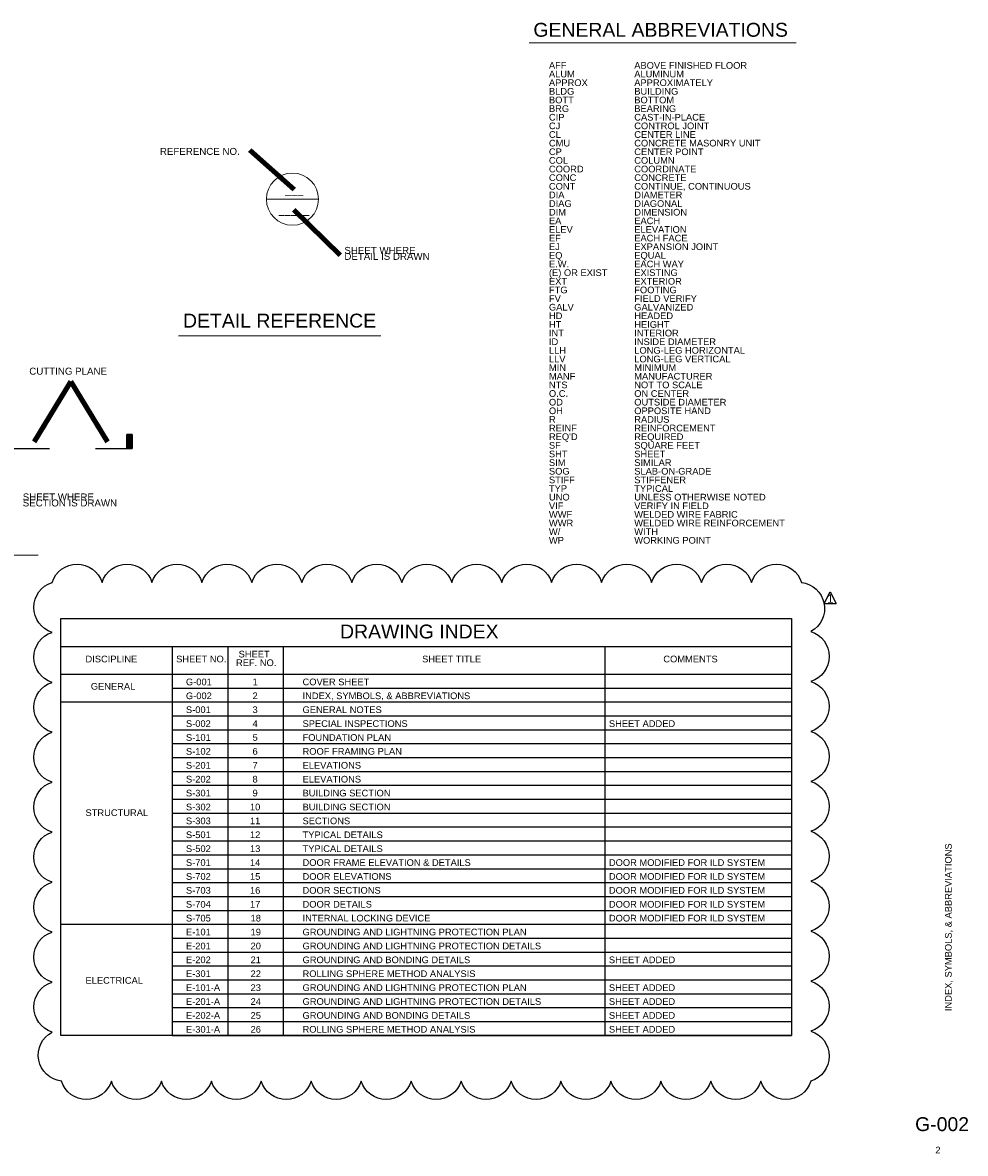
# Paper-space layout 'Layout1' of a CAD drawing. Header units: inches. Extents: x 7.2 to 32.8, y 0.6 to 21.
# Tile 2 of 2: x 15.8 to 32.8, y 0.6 to 21. Entities that reach past the tile are written whole.
import ezdxf
from ezdxf.enums import TextEntityAlignment as Align

# ---------------------------------------------------------------- set-up
doc = ezdxf.new("R2010")
doc.units = ezdxf.units.IN
doc.header["$MEASUREMENT"] = 0
doc.linetypes.add('DGN Style 2', pattern=[0.463267, 0.27796, -0.185307])
for name, color, linetype, lineweight in [('G-ANNO-PATT', 9, 'Continuous', 18), ('G-ANNO-PLOT', 7, 'DGN Style 2', 18), ('G-ANNO-TEXT', 7, 'Continuous', 18), ('G-ANNO-TTLB', 4, 'Continuous', 50)]:
    doc.layers.add(name, color=color, linetype=linetype, lineweight=lineweight)
doc.styles.add('Dimension_0', font='ENGINEERING.shx')
doc.styles.add('General text and schedules', font='arial.ttf', dxfattribs={"height": 0.125})
doc.styles.add('Large General text and schedules', font='arial.ttf', dxfattribs={"height": 0.25})
doc.styles.add('Medium General text and schedules', font='arial.ttf', dxfattribs={"height": 0.1875})
doc.styles.add('Style-Arial', font='arial.ttf')
doc.styles.add('Title Block - General', font='arial.ttf', dxfattribs={"height": 0.12})
doc.styles.add('Title Block - Project Info', font='arial.ttf', dxfattribs={"height": 0.12})
doc.dimstyles.new('USACE ARROW DIM SET', dxfattribs={"dimtxt": 0.12, "dimasz": 0.2256, "dimexe": 0.06, "dimexo": 0.06, "dimgap": 0.06, "dimtad": 1, "dimdec": 3, "dimzin": 15, "dimdsep": 46, "dimlunit": 4, "dimtxsty": 'Title Block - General', "dimcen": 0, "dimclrd": 1, "dimclre": 1, "dimazin": 2, "dimtfac": 1, "dimtdec": 0, "dimtmove": 1, "dimatfit": 1, "dimfxl": 1, "dimtzin": 15, "dimlwd": 18, "dimlwe": 18, "dimarcsym": 0})

# ---------------------------------------------------------------- blocks, each defined once
blk = doc.blocks.new('DTLIND')
at = {"layer": 'G-ANNO-PLOT', "linetype": 'Continuous'}
blk.add_line((-0.098425, 0), (0.098425, 0), dxfattribs=at)
blk.add_circle((0, 0), 0.09844, dxfattribs=at)
at = {"layer": 'G-ANNO-PLOT', "linetype": 'Continuous', "style": 'Style-Arial'}
for p in [(0.006575, 0.036024), (0.00563, -0.039646)]:
    blk.add_attdef('DTLIND_0', text='', height=0.029528, dxfattribs=at).set_placement(p, align=Align.MIDDLE_CENTER)

psp = doc.layouts.get("Layout1")

# ---------------------------------------------------------------- hatches: boundary and pattern name
at = {"layer": 'G-ANNO-TEXT', "linetype": 'Continuous', "lineweight": 25}
psp.add_hatch(color=7, dxfattribs=at).paths.add_polyline_path([(17.758, 13.33), (17.758, 13.58), (17.664, 13.58), (17.664, 13.33)])

# ---------------------------------------------------------------- linework, layer by layer
at = {"layer": 'G-ANNO-PATT'}
for p, q in [((24.905, 20.628), (29.705, 20.628)), ((18.592, 15.353), (22.235, 15.353)), ((13.619, 11.41), (16.069, 11.41))]:
    psp.add_line(p, q, dxfattribs=at)
at = {"layer": 'G-ANNO-TEXT', "color": 7, "linetype": 'Continuous', "lineweight": 25}
for p, q in [((14.114, 13.33), (16.276, 13.33)), ((30.21, 10.54), (30.429, 10.54)), ((16.48, 9.769), (29.625, 9.769)), ((18.48, 9.769), (18.48, 2.769)), ((19.48, 9.769), (19.48, 2.769)), ((20.48, 9.769), (20.48, 2.769)), ((26.263, 9.769), (26.263, 2.769)), ((16.48, 9.269), (29.625, 9.269)), ((18.48, 9.019), (29.625, 9.019)), ((16.48, 8.769), (29.625, 8.769)), ((18.48, 8.519), (29.625, 8.519)), ((18.48, 8.269), (29.625, 8.269)), ((18.48, 8.019), (29.625, 8.019)), ((18.48, 7.769), (29.625, 7.769)), ((18.48, 7.519), (29.625, 7.519)), ((18.48, 7.269), (29.625, 7.269)), ((18.48, 7.019), (29.625, 7.019)), ((18.48, 6.769), (29.625, 6.769)), ((18.48, 6.519), (29.625, 6.519)), ((18.48, 6.269), (29.625, 6.269)), ((18.48, 6.019), (29.625, 6.019)), ((18.48, 5.769), (29.625, 5.769)), ((18.48, 5.519), (29.625, 5.519)), ((18.48, 5.269), (29.625, 5.269)), ((18.48, 5.019), (29.625, 5.019)), ((16.48, 4.769), (29.625, 4.769)), ((18.48, 4.769), (29.625, 4.769)), ((18.48, 4.519), (29.625, 4.519)), ((18.48, 4.269), (29.625, 4.269)), ((18.48, 4.019), (29.625, 4.019)), ((18.48, 3.769), (29.625, 3.769)), ((18.48, 3.519), (29.625, 3.519)), ((18.48, 3.269), (29.625, 3.269)), ((18.48, 3.019), (29.625, 3.019)), ((18.48, 2.769), (29.625, 2.769))]:
    psp.add_line(p, q, dxfattribs=at)
at = {"layer": 'G-ANNO-TEXT', "color": 7, "linetype": 'Continuous', "lineweight": 25, "flags": 128}
for points in [[(17.099, 13.33), (17.758, 13.33), (17.758, 13.58), (17.664, 13.58), (17.664, 13.33)], [(30.21, 10.54), (30.319, 10.748), (30.319, 10.748), (30.429, 10.54)]]:
    psp.add_lwpolyline(points, dxfattribs=at)
for points in [[(17.664, 13.58), (17.758, 13.58), (17.758, 13.33), (17.664, 13.33)], [(17.758, 13.33), (17.758, 13.58), (17.664, 13.58), (17.664, 13.33)], [(16.48, 10.269), (29.625, 10.269), (29.625, 2.769), (16.48, 2.769)]]:
    psp.add_lwpolyline(points, close=True, dxfattribs=at)
psp.add_lwpolyline([(16.32, 10.919, -0.73323), (17.218, 10.919, -0.73323), (18.117, 10.919, -0.73323), (19.016, 10.919, -0.73323), (19.915, 10.919, -0.73323), (20.814, 10.919, -0.73323), (21.713, 10.919, -0.73323), (22.612, 10.919, -0.73323), (23.51, 10.919, -0.73323), (24.409, 10.919, -0.73323), (25.308, 10.919, -0.73323), (26.207, 10.919, -0.73323), (27.106, 10.919, -0.73323), (28.005, 10.919, -0.73323), (28.903, 10.919, -0.73323), (29.802, 10.919, -0.73323), (29.971, 10.037, -0.73323), (29.971, 9.138, -0.73323), (29.971, 8.239, -0.73323), (29.971, 7.34, -0.73323), (29.971, 6.441, -0.73323), (29.971, 5.543, -0.73323), (29.971, 4.644, -0.73323), (29.971, 3.745, -0.73323), (29.971, 2.846, -0.73323), (29.971, 1.947, -0.73323), (29.072, 1.947, -0.73323), (28.173, 1.947, -0.73323), (27.274, 1.947, -0.73323), (26.375, 1.947, -0.73323), (25.476, 1.947, -0.73323), (24.578, 1.947, -0.73323), (23.679, 1.947, -0.73323), (22.78, 1.947, -0.73323), (21.881, 1.947, -0.73323), (20.982, 1.947, -0.73323), (20.083, 1.947, -0.73323), (19.185, 1.947, -0.73323), (18.286, 1.947, -0.73323), (17.387, 1.947, -0.73323), (16.488, 1.947, -0.73323), (16.32, 2.83, -0.73323), (16.32, 3.728, -0.73323), (16.32, 4.627, -0.73323), (16.32, 5.526, -0.73323), (16.32, 6.425, -0.73323), (16.32, 7.324, -0.73323), (16.32, 8.223, -0.73323), (16.32, 9.121, -0.73323), (16.32, 10.02, -0.73323), (16.32, 10.919)], format="xyb", dxfattribs=at)

# ---------------------------------------------------------------- block references
at = {"layer": 'G-ANNO-PLOT', "linetype": 'Continuous'}
ref = psp.add_blockref('DTLIND', (20.644, 17.814), dxfattribs=dict(at, xscale=4.7625, yscale=4.7625, zscale=4.7625))
ref.add_attrib('DTLIND_0', '_____', dxfattribs={"linetype": 'Continuous', "height": 0.1406, "style": 'Style-Arial'}).set_placement((20.671, 17.625), align=Align.MIDDLE_CENTER)
ref.add_attrib('DTLIND_0', '___', dxfattribs={"linetype": 'Continuous', "height": 0.1406, "style": 'Style-Arial'}).set_placement((20.675, 17.986), align=Align.MIDDLE_CENTER)

# ---------------------------------------------------------------- texts
at = {"layer": 'G-ANNO-TEXT'}
for s, height, style, p in [('GENERAL ABBREVIATIONS', 0.25, 'Large General text and schedules', (24.979, 20.986)), ('REFERENCE NO.', 0.125, 'General text and schedules', (18.26, 18.736)), ('DETAIL REFERENCE', 0.25, 'Medium General text and schedules', (18.676, 15.754)), ('CUTTING PLANE', 0.125, 'General text and schedules', (15.91, 14.782))]:
    psp.add_text(s, height=height, dxfattribs=dict(at, style=style)).set_placement(p, align=Align.TOP_LEFT)
at = {"layer": 'G-ANNO-TEXT', "char_height": 0.1875, "attachment_point": 1, "line_spacing_factor": 0.517683, "style": 'General text and schedules'}
for s, insert in [('\\H0.666667x;\\C256;SHEET WHERE\\PDETAIL IS DRAWN', (21.579, 16.955)), ('\\H0.666667x;\\C256;SHEET WHERE\\PSECTION IS DRAWN', (15.792, 12.519))]:
    psp.add_mtext(s, dxfattribs=dict(at, insert=insert))
at = {"layer": 'G-ANNO-TTLB', "color": 3, "linetype": 'Continuous', "lineweight": 35, "style": 'Title Block - General'}
for s, height, p in [('1', 0.15, (30.261, 10.702)), ('DRAWING INDEX', 0.25, (21.501, 10.161)), ('DISCIPLINE', 0.12, (16.921, 9.601)), ('SHEET NO.', 0.12, (18.552, 9.601)), ('SHEET TITLE', 0.12, (22.977, 9.601)), ('COMMENTS', 0.12, (27.317, 9.601)), ('G-001', 0.12, (18.728, 9.189)), ('1', 0.12, (19.926, 9.189)), ('COVER SHEET', 0.12, (20.826, 9.189)), ('GENERAL', 0.12, (17.016, 9.11)), ('G-002', 0.12, (18.728, 8.939)), ('2', 0.12, (19.926, 8.939)), ('INDEX, SYMBOLS, & ABBREVIATIONS', 0.12, (20.826, 8.939)), ('S-001', 0.12, (18.728, 8.689)), ('3', 0.12, (19.926, 8.689)), ('GENERAL NOTES', 0.12, (20.826, 8.689)), ('S-002', 0.12, (18.728, 8.439)), ('4', 0.12, (19.926, 8.439)), ('SPECIAL INSPECTIONS', 0.12, (20.826, 8.439)), ('SHEET ADDED', 0.12, (26.338, 8.439)), ('S-101', 0.12, (18.728, 8.189)), ('5', 0.12, (19.926, 8.189)), ('FOUNDATION PLAN', 0.12, (20.826, 8.189)), ('S-102', 0.12, (18.728, 7.939)), ('6', 0.12, (19.926, 7.939)), ('ROOF FRAMING PLAN', 0.12, (20.826, 7.939)), ('S-201', 0.12, (18.728, 7.689)), ('7', 0.12, (19.926, 7.689)), ('ELEVATIONS', 0.12, (20.826, 7.689)), ('S-202', 0.12, (18.728, 7.439)), ('8', 0.12, (19.926, 7.439)), ('ELEVATIONS', 0.12, (20.826, 7.439)), ('S-301', 0.12, (18.728, 7.189)), ('9', 0.12, (19.926, 7.189)), ('BUILDING SECTION', 0.12, (20.826, 7.189)), ('S-302', 0.12, (18.728, 6.939)), ('10', 0.12, (19.88, 6.939)), ('BUILDING SECTION', 0.12, (20.826, 6.939)), ('STRUCTURAL', 0.12, (16.921, 6.836)), ('S-303', 0.12, (18.728, 6.689)), ('11', 0.12, (19.88, 6.689)), ('SECTIONS', 0.12, (20.826, 6.689)), ('S-501', 0.12, (18.728, 6.439)), ('12', 0.12, (19.88, 6.439)), ('TYPICAL DETAILS', 0.12, (20.826, 6.439)), ('S-502', 0.12, (18.728, 6.189)), ('13', 0.12, (19.88, 6.189)), ('TYPICAL DETAILS', 0.12, (20.826, 6.189)), ('S-701', 0.12, (18.728, 5.939)), ('14', 0.12, (19.88, 5.939)), ('DOOR FRAME ELEVATION & DETAILS', 0.12, (20.826, 5.939)), ('DOOR MODIFIED FOR ILD SYSTEM', 0.12, (26.338, 5.939)), ('S-702', 0.12, (18.728, 5.689)), ('15', 0.12, (19.88, 5.689)), ('DOOR ELEVATIONS', 0.12, (20.826, 5.689)), ('DOOR MODIFIED FOR ILD SYSTEM', 0.12, (26.338, 5.689)), ('S-703', 0.12, (18.728, 5.439)), ('16', 0.12, (19.88, 5.439)), ('DOOR SECTIONS', 0.12, (20.826, 5.439)), ('DOOR MODIFIED FOR ILD SYSTEM', 0.12, (26.338, 5.439)), ('S-704', 0.12, (18.728, 5.189)), ('17', 0.12, (19.88, 5.189)), ('DOOR DETAILS', 0.12, (20.826, 5.189)), ('DOOR MODIFIED FOR ILD SYSTEM', 0.12, (26.338, 5.189)), ('S-705', 0.12, (18.728, 4.939)), ('18', 0.12, (19.891, 4.939)), ('INTERNAL LOCKING DEVICE', 0.12, (20.826, 4.939)), ('DOOR MODIFIED FOR ILD SYSTEM', 0.12, (26.338, 4.939)), ('E-101', 0.12, (18.728, 4.689)), ('19', 0.12, (19.891, 4.689)), ('GROUNDING AND LIGHTNING PROTECTION PLAN', 0.12, (20.826, 4.689)), ('E-201', 0.12, (18.728, 4.439)), ('20', 0.12, (19.891, 4.439)), ('GROUNDING AND LIGHTNING PROTECTION DETAILS', 0.12, (20.826, 4.439)), ('E-202', 0.12, (18.728, 4.189)), ('21', 0.12, (19.891, 4.189)), ('GROUNDING AND BONDING DETAILS', 0.12, (20.826, 4.189)), ('SHEET ADDED', 0.12, (26.338, 4.189)), ('E-301', 0.12, (18.728, 3.939)), ('22', 0.12, (19.891, 3.939)), ('ROLLING SPHERE METHOD ANALYSIS', 0.12, (20.826, 3.939)), ('ELECTRICAL', 0.12, (16.921, 3.819)), ('E-101-A', 0.12, (18.728, 3.689)), ('23', 0.12, (19.891, 3.689)), ('GROUNDING AND LIGHTNING PROTECTION PLAN', 0.12, (20.826, 3.689)), ('SHEET ADDED', 0.12, (26.338, 3.689)), ('E-201-A', 0.12, (18.728, 3.439)), ('24', 0.12, (19.891, 3.439)), ('GROUNDING AND LIGHTNING PROTECTION DETAILS', 0.12, (20.826, 3.439)), ('SHEET ADDED', 0.12, (26.338, 3.439)), ('E-202-A', 0.12, (18.728, 3.189)), ('25', 0.12, (19.891, 3.189)), ('GROUNDING AND BONDING DETAILS', 0.12, (20.826, 3.189)), ('SHEET ADDED', 0.12, (26.338, 3.189)), ('E-301-A', 0.12, (18.728, 2.939)), ('26', 0.12, (19.891, 2.939)), ('ROLLING SPHERE METHOD ANALYSIS', 0.12, (20.826, 2.939)), ('SHEET ADDED', 0.12, (26.338, 2.939)), ('G-002', 0.25, (31.847, 1.298)), ('2', 0.12, (32.211, 0.767))]:
    psp.add_text(s, height=height, dxfattribs=at).set_placement(p, align=Align.TOP_LEFT)
at = {"layer": 'G-ANNO-TTLB', "color": 3, "linetype": 'Continuous', "lineweight": 35, "char_height": 0.12, "attachment_point": 1, "line_spacing_factor": 0.776524, "style": 'Title Block - General'}
for s, insert in [("\\C3;AFF\\PALUM\\PAPPROX\\PBLDG\\PBOTT\\PBRG\\PCIP\\PCJ\\PCL\\PCMU\\PCP\\PCOL\\PCOORD\\PCONC\\PCONT\\PDIA\\PDIAG\\PDIM\\PEA\\PELEV\\PEF\\PEJ\\PEQ\\PE.W.\\P(E) OR EXIST\\PEXT\\PFTG\\PFV\\PGALV\\PHD\\PHT\\PINT\\PID\\PLLH\\PLLV\\PMIN\\PMANF\\PNTS\\PO.C.\\POD\\POH\\PR\\PREINF\\PREQ'D\\PSF\\PSHT\\PSIM\\PSOG\\PSTIFF\\PTYP\\PUNO\\PVIF\\PWWF\\PWWR\\PW/\\PWP\\P\\P", (25.259, 20.28)), ('\\C3;ABOVE FINISHED FLOOR\\PALUMINUM\\PAPPROXIMATELY\\PBUILDING\\PBOTTOM\\PBEARING\\PCAST-IN-PLACE\\PCONTROL JOINT\\PCENTER LINE\\PCONCRETE MASONRY UNIT\\PCENTER POINT\\PCOLUMN\\PCOORDINATE\\PCONCRETE\\PCONTINUE, CONTINUOUS\\PDIAMETER\\PDIAGONAL\\PDIMENSION\\PEACH\\PELEVATION\\PEACH FACE\\PEXPANSION JOINT\\PEQUAL\\PEACH WAY\\PEXISTING\\PEXTERIOR\\PFOOTING\\PFIELD VERIFY\\PGALVANIZED\\PHEADED\\PHEIGHT\\PINTERIOR\\PINSIDE DIAMETER\\PLONG-LEG HORIZONTAL\\PLONG-LEG VERTICAL\\PMINIMUM\\PMANUFACTURER\\PNOT TO SCALE\\PON CENTER\\POUTSIDE DIAMETER\\POPPOSITE HAND\\PRADIUS\\PREINFORCEMENT\\PREQUIRED\\PSQUARE FEET\\PSHEET\\PSIMILAR\\PSLAB-ON-GRADE\\PSTIFFENER\\PTYPICAL\\PUNLESS OTHERWISE NOTED\\PVERIFY IN FIELD\\PWELDED WIRE FABRIC\\PWELDED WIRE REINFORCEMENT\\PWITH\\PWORKING POINT\\P\\P', (26.794, 20.28)), ('\\C3; SHEET \\PREF. NO.', (19.629, 9.689))]:
    psp.add_mtext(s, dxfattribs=dict(at, insert=insert))
at = {"layer": 'G-ANNO-TTLB', "color": 2, "linetype": 'Continuous', "lineweight": 25, "insert": (32.456, 4.715), "char_height": 0.12, "width": 3.16094, "attachment_point": 5, "rotation": 90, "line_spacing_factor": 0.9, "style": 'Title Block - Project Info'}
psp.add_mtext('INDEX, SYMBOLS, & ABBREVIATIONS', dxfattribs=at)

# ---------------------------------------------------------------- leaders
at = {"layer": 'G-ANNO-TEXT'}
for points in [[(20.675, 17.986), (19.875, 18.695)], [(20.671, 17.625), (21.501, 16.804)], [(15.999, 13.449), (16.659, 14.531)], [(17.319, 13.449), (16.659, 14.531)]]:
    psp.add_leader(points, dimstyle='USACE ARROW DIM SET', override={"dimscale": 1, "dimtxt": 0.1872, "dimasz": 0.351936, "dimgap": 0.0936, "dimtxsty": 'Dimension_0', "dimclrd": 256, "dimlwd": 65535}, dxfattribs=at)

doc.saveas('drawing.dxf')
